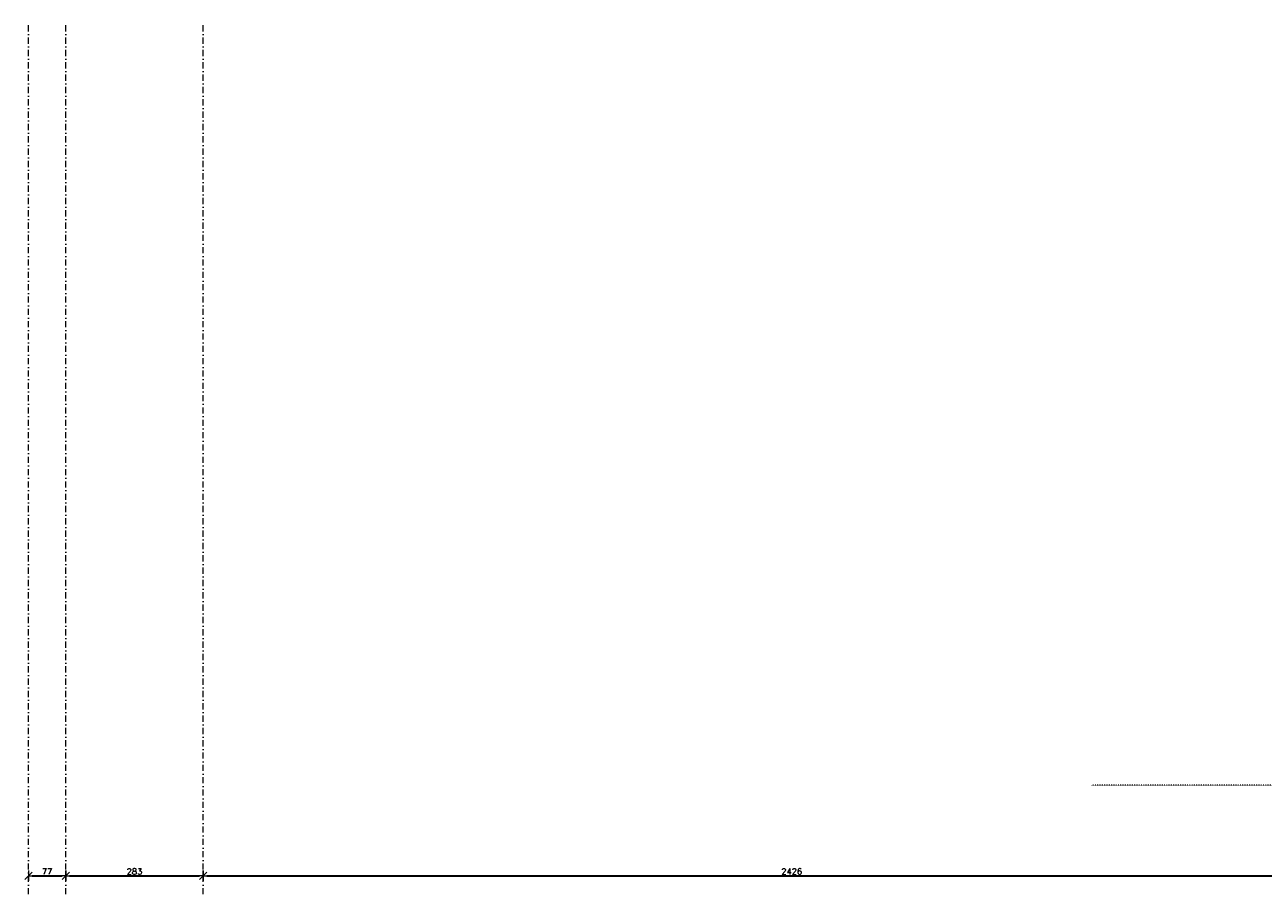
# Model space of a CAD drawing. Header units: millimetres. Extents: x -1893473 to 942156, y -568027 to 942944.
# Tile 57 of 256: x -43576 to -18055, y -306725 to -288800. Entities that reach past the tile are written whole.
import ezdxf

# ---------------------------------------------------------------- set-up
doc = ezdxf.new("R2010")
doc.units = ezdxf.units.MM
doc.header["$LTSCALE"] = 0.2
doc.linetypes.add('ACAD_ISO03W100', pattern=[30, 12, -18])
doc.linetypes.add('DASHDOT', pattern=[25.4, 12.7, -6.35, 0, -6.35])
doc.layers.get('0').update_dxf_attribs({"lineweight": 0})
for name, color, linetype, lineweight in [('!! wymiary osi', 250, 'Continuous', 9), ('0-osie-liniA', 14, 'DASHDOT', 5), ('P-Wymiar', 142, 'Continuous', 9), ('P-Ściana żelbetowa', 50, 'Continuous', 30)]:
    doc.layers.add(name, color=color, linetype=linetype, lineweight=lineweight)
doc.styles.add('TXT', font='simplex.shx')
doc.dimstyles.new('DIM50', dxfattribs={"dimscale": 5, "dimtxt": 2.5, "dimasz": 1.5, "dimexe": 0, "dimexo": 0, "dimgap": 0.5, "dimtad": 1, "dimdec": 4, "dimrnd": 0.5, "dimdsep": 46, "dimtxsty": 'TXT', "dimblk1": 'TICK1', "dimblk2": 'TICK1', "dimsah": 1, "dimcen": 0, "dimse1": 1, "dimse2": 1, "dimclrd": 1, "dimclre": 7, "dimclrt": 9, "dimadec": 0, "dimazin": 0, "dimtfac": 1, "dimtdec": 4, "dimtmove": 2, "dimatfit": 3, "dimldrblk": 'TICK1', "dimfxl": 1, "dimtolj": 1, "dimarcsym": 0})

# ---------------------------------------------------------------- blocks, each defined once
blk = doc.blocks.new('TICK1')
at = {"color": 2}
blk.add_line((-1, -1), (1, 1), dxfattribs=at)
at = {"color": 0}
for p, q in [((0, 0), (-1, 0)), ((0, -1.4), (0, 1.4))]:
    blk.add_line(p, q, dxfattribs=at)
blk = doc.blocks.new('*D5149')
at = {"layer": '!! wymiary osi', "color": 1, "lineweight": -2, "transparency": 16777216}
blk.add_line((-3814.6, -190.8), (-3752.6, -190.8), dxfattribs=at)
at = {"layer": 'DEFPOINTS', "color": 0, "transparency": 16777216}
for p in [(-3745.1, -190.8), (-3822.1, -229), (-3745.1, -228.5)]:
    blk.add_point(p, dxfattribs=at)
at = {"layer": '!! wymiary osi', "color": 1, "lineweight": -2, "transparency": 16777216, "xscale": 7.5, "yscale": 7.5, "zscale": 7.5, "rotation": 180}
blk.add_blockref('TICK1', (-3822.1, -190.8), dxfattribs=at)
at = {"layer": '!! wymiary osi', "color": 1, "lineweight": -2, "transparency": 16777216, "xscale": 7.5, "yscale": 7.5, "zscale": 7.5}
blk.add_blockref('TICK1', (-3745.1, -190.8), dxfattribs=at)
at = {"layer": '!! wymiary osi', "color": 9, "transparency": 16777216, "insert": (-3783.6, -182), "char_height": 12.5, "attachment_point": 5, "style": 'TXT'}
blk.add_mtext('\\A1;77', dxfattribs=at)
blk = doc.blocks.new('*D5150')
at = {"layer": '!! wymiary osi', "color": 1, "lineweight": -2, "transparency": 16777216}
blk.add_line((-3737.6, -190.8), (-3469.6, -190.8), dxfattribs=at)
at = {"layer": 'DEFPOINTS', "color": 0, "transparency": 16777216}
for p in [(-3462.1, -190.8), (-3462.1, -190.8), (-3745.1, -228.5)]:
    blk.add_point(p, dxfattribs=at)
at = {"layer": '!! wymiary osi', "color": 1, "lineweight": -2, "transparency": 16777216, "xscale": 7.5, "yscale": 7.5, "zscale": 7.5, "rotation": 180}
blk.add_blockref('TICK1', (-3745.1, -190.8), dxfattribs=at)
at = {"layer": '!! wymiary osi', "color": 1, "lineweight": -2, "transparency": 16777216, "xscale": 7.5, "yscale": 7.5, "zscale": 7.5}
blk.add_blockref('TICK1', (-3462.1, -190.8), dxfattribs=at)
at = {"layer": '!! wymiary osi', "color": 9, "transparency": 16777216, "insert": (-3603.6, -182), "char_height": 12.5, "attachment_point": 5, "style": 'TXT'}
blk.add_mtext('\\A1;283', dxfattribs=at)
blk = doc.blocks.new('*D5151')
at = {"layer": '!! wymiary osi', "color": 1, "lineweight": -2, "transparency": 16777216}
blk.add_line((-3454.6, -190.8), (-1043.6, -190.8), dxfattribs=at)
at = {"layer": 'DEFPOINTS', "color": 0, "transparency": 16777216}
for p in [(-3462.1, -190.8), (-1036.1, -190.8), (-1036.1, -190.8)]:
    blk.add_point(p, dxfattribs=at)
at = {"layer": '!! wymiary osi', "color": 1, "lineweight": -2, "transparency": 16777216, "xscale": 7.5, "yscale": 7.5, "zscale": 7.5, "rotation": 180}
blk.add_blockref('TICK1', (-3462.1, -190.8), dxfattribs=at)
at = {"layer": '!! wymiary osi', "color": 1, "lineweight": -2, "transparency": 16777216, "xscale": 7.5, "yscale": 7.5, "zscale": 7.5}
blk.add_blockref('TICK1', (-1036.1, -190.8), dxfattribs=at)
at = {"layer": '!! wymiary osi', "color": 9, "transparency": 16777216, "insert": (-2249.1, -182), "char_height": 12.5, "attachment_point": 5, "style": 'TXT'}
blk.add_mtext('\\A1;2426', dxfattribs=at)
blk = doc.blocks.new('A$C776176C1')
at = {"layer": '0-osie-liniA', "ltscale": 5}
for points in [[(-3822.09821, -228.95398), (-3822.09821, 1563.57701)], [(-3745.09821, -228.95398), (-3745.09821, 1563.57701)], [(-3462.09821, -228.95398), (-3462.09821, 1563.57701)]]:
    blk.add_lwpolyline(points, dxfattribs=at)
at = {"layer": '!! wymiary osi'}
for base, p1, p2, picture, middle in [((-3745.09821, -190.78785), (-3822.09821, -228.95398), (-3745.09821, -228.45398), '*D5149', (-3783.59821, -182.03785)), ((-3462.09821, -190.78785), (-3745.09821, -228.45398), (-3462.09821, -190.78785), '*D5150', (-3603.59821, -182.03785)), ((-1036.09821, -190.78785), (-3462.09821, -190.78785), (-1036.09821, -190.78785), '*D5151', (-2249.09821, -182.03785))]:
    dim = blk.add_linear_dim(base=base, p1=p1, p2=p2, dimstyle='DIM50', dxfattribs=at)
    dim.commit()
    dim.dimension.update_dxf_attribs({"geometry": picture, "text_midpoint": middle})

msp = doc.modelspace()

# ---------------------------------------------------------------- linework, layer by layer
at = {"layer": 'P-Wymiar', "color": 75, "linetype": 'ACAD_ISO03W100', "true_color": 0x6fa451}
msp.add_lwpolyline([(13676.67885, -304478.97139), (-21600.42084, -304478.97139)], dxfattribs=at)

# ---------------------------------------------------------------- block references
at = {"layer": 'P-Ściana żelbetowa', "color": 1, "true_color": 0xf50000, "xscale": 10, "yscale": 10, "zscale": 10}
msp.add_blockref('A$C776176C1', (-5279.63489, -304435.55126), dxfattribs=at)

doc.saveas('drawing.dxf')
